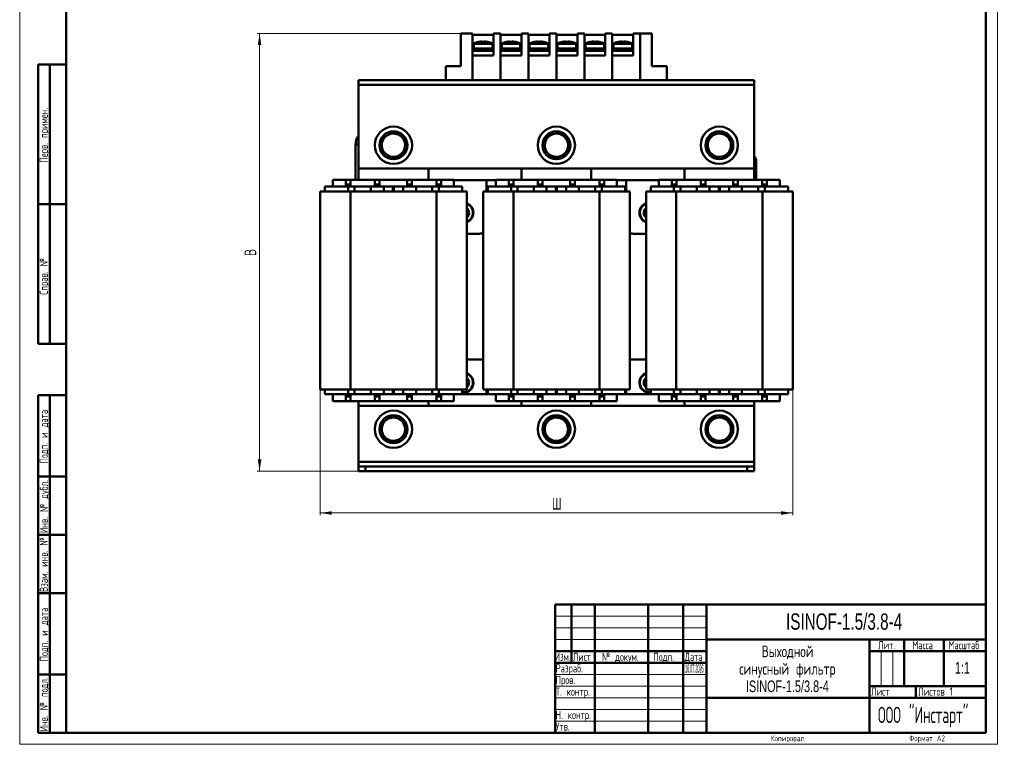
# Model space of a CAD drawing. Header units: millimetres. Extents: x 0 to 423, y 0 to 594.
# Tile 1 of 2: x 0 to 423, y 0 to 311. Entities that reach past the tile are written whole.
import ezdxf

# ---------------------------------------------------------------- set-up
doc = ezdxf.new("R2010")
doc.units = ezdxf.units.MM
doc.layers.add('ОСЕВЫЕ', color=7, linetype='Continuous')
doc.styles.add('SLDTEXTSTYLE0', font='TXT', dxfattribs={"width": 0.7, "bigfont": 'bigfont'})
doc.styles.add('SLDTEXTSTYLE1', font='TXT', dxfattribs={"width": 0.7})
doc.styles.add('SLDTEXTSTYLE2', font='TXT', dxfattribs={"width": 0.705079, "bigfont": 'bigfont'})
doc.styles.add('SLDTEXTSTYLE3', font='TXT', dxfattribs={"width": 0.648852, "bigfont": 'bigfont'})
doc.styles.add('SLDTEXTSTYLE4', font='TXT', dxfattribs={"width": 0.632021, "bigfont": 'bigfont'})
doc.styles.add('SLDTEXTSTYLE5', font='TXT', dxfattribs={"width": 0.625377, "bigfont": 'bigfont'})
doc.styles.add('SLDTEXTSTYLE6', font='TXT', dxfattribs={"width": 0.574546, "bigfont": 'bigfont'})
doc.styles.add('SLDTEXTSTYLE7', font='TXT', dxfattribs={"width": 0.270509})
doc.dimstyles.new('SLDDIMSTYLE0', dxfattribs={"dimtxt": 5, "dimasz": 5, "dimexe": 0, "dimexo": 0.0625, "dimgap": 1.25, "dimtad": 2, "dimdec": 1, "dimrnd": 1e-09, "dimzin": 12, "dimdsep": 46, "dimtxsty": 'SLDTEXTSTYLE1', "dimsah": 1, "dimcen": 0.09, "dimadec": 0, "dimazin": 3, "dimtfac": 1, "dimtdec": 3, "dimtofl": 0, "dimtmove": 0, "dimatfit": 3, "dimfxl": 1, "dimfrac": 2, "dimtolj": 1, "dimtzin": 12, "dimarcsym": 0})

# ---------------------------------------------------------------- blocks, each defined once
blk = doc.blocks.new('SW_NOTE_0')
at = {"color": 0, "linetype": 'Continuous', "lineweight": 0, "char_height": 5, "attachment_point": 2}
for s, insert, style in [('Выходной', (11.56, 6.43), 'SLDTEXTSTYLE0'), ('синусный фильтр', (11.48, -1.07), 'SLDTEXTSTYLE0'), ('ISINOF-1.5/3.8-4', (11.48, -8.57), 'SLDTEXTSTYLE1')]:
    blk.add_mtext(s, dxfattribs=dict(at, insert=insert, style=style))
blk = doc.blocks.new('_D')
at = {"color": 7, "linetype": 'Continuous', "lineweight": 0}
for p, q in [((129.05, 152.42), (129.05, 98.38)), ((332.05, 152.42), (332.05, 98.38)), ((129.05, 99.38), (332.05, 99.38))]:
    blk.add_line(p, q, dxfattribs=at)
at = {"color": 7, "linetype": 'Continuous', "lineweight": 18}
for points in [[(129.05, 99.38), (134.05, 98.61), (134.05, 100.14)], [(332.05, 99.38), (327.05, 100.14), (327.05, 98.61)]]:
    blk.add_solid(points, dxfattribs=at)
at = {"color": 7, "linetype": 'Continuous', "lineweight": 18, "insert": (228.59, 105.82), "char_height": 5, "attachment_point": 1, "style": 'SLDTEXTSTYLE0'}
blk.add_mtext('Ш', dxfattribs=at)
blk = doc.blocks.new('_D_1')
at = {"color": 7, "linetype": 'Continuous', "lineweight": 0}
for p, q in [((189.54, 305.38), (102.05, 305.38)), ((103.05, 117.38), (103.05, 305.38)), ((148.54, 117.38), (102.05, 117.38))]:
    blk.add_line(p, q, dxfattribs=at)
at = {"color": 7, "linetype": 'Continuous', "lineweight": 18}
for points in [[(103.05, 305.38), (102.28, 300.38), (103.82, 300.38)], [(103.05, 117.38), (103.82, 122.38), (102.28, 122.38)]]:
    blk.add_solid(points, dxfattribs=at)
at = {"color": 7, "linetype": 'Continuous', "lineweight": 18, "insert": (96.6, 209.78), "char_height": 5, "attachment_point": 1, "rotation": 90, "style": 'SLDTEXTSTYLE0'}
blk.add_mtext('В', dxfattribs=at)

msp = doc.modelspace()

# ---------------------------------------------------------------- linework, layer by layer
at = {"color": 7, "linetype": 'Continuous', "lineweight": 50}
for p, q in [((20, 589), (20, 5)), ((415, 5), (415, 589)), ((189.55, 291.38), (189.55, 305.38)), ((189.55, 305.38), (194.55, 305.38)), ((194.55, 305.38), (194.55, 285.38)), ((203.55, 304.88), (194.55, 304.88)), ((203.55, 305.38), (206.55, 305.38)), ((203.55, 295.88), (203.55, 305.38)), ((206.55, 305.38), (206.55, 285.38)), ((215.55, 304.88), (206.55, 304.88)), ((215.55, 295.88), (215.55, 305.38)), ((215.55, 305.38), (218.55, 305.38)), ((218.55, 305.38), (218.55, 285.38)), ((227.55, 304.88), (218.55, 304.88)), ((227.55, 305.38), (230.55, 305.38)), ((227.55, 295.88), (227.55, 305.38)), ((230.55, 305.38), (230.55, 285.38)), ((239.55, 304.88), (230.55, 304.88)), ((239.55, 295.88), (239.55, 305.38)), ((239.55, 305.38), (242.55, 305.38)), ((242.55, 305.38), (242.55, 285.38)), ((251.55, 304.88), (242.55, 304.88)), ((251.55, 295.88), (251.55, 305.38)), ((251.55, 305.38), (254.55, 305.38)), ((254.55, 305.38), (254.55, 285.38)), ((263.55, 304.88), (254.55, 304.88)), ((263.55, 295.88), (263.55, 305.38)), ((263.55, 305.38), (266.55, 305.38)), ((266.55, 305.38), (266.55, 285.38)), ((266.55, 305.38), (271.55, 305.38)), ((271.55, 291.38), (271.55, 305.38)), ((195.05, 300.88), (195.05, 298.88)), ((197.02, 301.73), (197.01, 301.74)), ((198.07, 301.91), (198.6, 301.91)), ((198.6, 301.91), (198.6, 301.73)), ((199.5, 301.73), (199.5, 301.91)), ((199.5, 301.91), (200.03, 301.91)), ((201.08, 301.74), (201.08, 301.73)), ((203.05, 298.88), (203.05, 300.88)), ((207.05, 300.88), (207.05, 298.88)), ((209.02, 301.73), (209.01, 301.74)), ((210.07, 301.91), (210.6, 301.91)), ((210.6, 301.91), (210.6, 301.73)), ((211.5, 301.73), (211.5, 301.91)), ((211.5, 301.91), (212.03, 301.91)), ((213.08, 301.74), (213.08, 301.73)), ((215.05, 298.88), (215.05, 300.88)), ((219.05, 300.88), (219.05, 298.88)), ((221.02, 301.73), (221.01, 301.74)), ((222.07, 301.91), (222.6, 301.91)), ((222.6, 301.91), (222.6, 301.73)), ((223.5, 301.73), (223.5, 301.91)), ((223.5, 301.91), (224.03, 301.91)), ((225.08, 301.74), (225.08, 301.73)), ((227.05, 298.88), (227.05, 300.88)), ((231.05, 300.88), (231.05, 298.88)), ((233.02, 301.73), (233.01, 301.74)), ((234.07, 301.91), (234.6, 301.91)), ((234.6, 301.91), (234.6, 301.73)), ((235.5, 301.73), (235.5, 301.91)), ((235.5, 301.91), (236.03, 301.91)), ((237.08, 301.74), (237.08, 301.73)), ((239.05, 298.88), (239.05, 300.88)), ((243.05, 300.88), (243.05, 298.88)), ((245.02, 301.73), (245.01, 301.74)), ((246.07, 301.91), (246.6, 301.91)), ((246.6, 301.91), (246.6, 301.73)), ((247.5, 301.73), (247.5, 301.91)), ((247.5, 301.91), (248.03, 301.91)), ((249.08, 301.74), (249.08, 301.73)), ((251.05, 298.88), (251.05, 300.88)), ((255.05, 300.88), (255.05, 298.88)), ((257.02, 301.73), (257.01, 301.74)), ((258.07, 301.91), (258.6, 301.91)), ((258.6, 301.91), (258.6, 301.73)), ((259.5, 301.73), (259.5, 301.91)), ((259.5, 301.91), (260.03, 301.91)), ((261.08, 301.74), (261.08, 301.73)), ((263.05, 298.88), (263.05, 300.88)), ((194.55, 297.88), (203.55, 297.88)), ((195.05, 298.88), (195.05, 297.88)), ((195.05, 298.88), (203.05, 298.88)), ((203.05, 298.88), (203.05, 297.88)), ((206.55, 297.88), (215.55, 297.88)), ((207.05, 298.88), (215.05, 298.88)), ((207.05, 298.88), (207.05, 297.88)), ((215.05, 298.88), (215.05, 297.88)), ((218.55, 297.88), (227.55, 297.88)), ((219.05, 298.88), (219.05, 297.88)), ((219.05, 298.88), (227.05, 298.88)), ((227.05, 298.88), (227.05, 297.88)), ((230.55, 297.88), (239.55, 297.88)), ((231.05, 298.88), (231.05, 297.88)), ((231.05, 298.88), (239.05, 298.88)), ((239.05, 298.88), (239.05, 297.88)), ((242.55, 297.88), (251.55, 297.88)), ((243.05, 298.88), (243.05, 297.88)), ((243.05, 298.88), (251.05, 298.88)), ((251.05, 298.88), (251.05, 297.88)), ((254.55, 297.88), (263.55, 297.88)), ((255.05, 298.88), (255.05, 297.88)), ((255.05, 298.88), (263.05, 298.88)), ((263.05, 298.88), (263.05, 297.88)), ((8, 172), (8, 292)), ((20, 292), (8, 292)), ((8, 172), (8, 292)), ((13, 172), (13, 292)), ((13, 172), (13, 292)), ((194.55, 295.88), (194.55, 285.38)), ((203.55, 295.88), (194.55, 295.88)), ((215.55, 295.88), (206.55, 295.88)), ((206.55, 295.88), (206.55, 285.38)), ((218.55, 295.88), (218.55, 285.38)), ((227.55, 295.88), (218.55, 295.88)), ((230.55, 295.88), (230.55, 285.38)), ((239.55, 295.88), (230.55, 295.88)), ((242.55, 295.88), (242.55, 285.38)), ((251.55, 295.88), (242.55, 295.88)), ((263.55, 295.88), (254.55, 295.88)), ((254.55, 295.88), (254.55, 285.38)), ((183.05, 291.38), (183.05, 285.38)), ((183.05, 291.38), (189.55, 291.38)), ((271.55, 291.38), (278.05, 291.38)), ((278.05, 291.38), (278.05, 285.38)), ((145.55, 285.38), (145.55, 283.38)), ((183.05, 285.38), (145.55, 285.38)), ((183.05, 285.38), (194.55, 285.38)), ((194.55, 285.38), (206.55, 285.38)), ((206.55, 285.38), (218.55, 285.38)), ((218.55, 285.38), (230.55, 285.38)), ((230.55, 285.38), (242.55, 285.38)), ((242.55, 285.38), (254.55, 285.38)), ((254.55, 285.38), (266.55, 285.38)), ((266.55, 285.38), (278.05, 285.38)), ((315.55, 285.38), (278.05, 285.38)), ((315.55, 285.38), (315.55, 283.38)), ((315.55, 283.38), (145.55, 283.38)), ((145.55, 283.38), (145.55, 247.38)), ((315.55, 247.38), (315.55, 283.38)), ((160.65, 263.15), (163.13, 261.66)), ((231.74, 263.03), (233.89, 261.1)), ((297.18, 262.07), (300.05, 262.35)), ((302.93, 262.64), (304.61, 260.29)), ((155.6, 260.35), (158.13, 261.75)), ((165.6, 260.17), (165.55, 257.29)), ((225.06, 255.58), (225.66, 258.41)), ((226.25, 261.23), (228.99, 262.13)), ((236.04, 259.17), (235.44, 256.35)), ((294.8, 256.81), (295.99, 259.44)), ((144.32, 257.63), (144.32, 242.48)), ((155.5, 254.58), (155.55, 257.46)), ((165.5, 254.4), (162.97, 253)), ((298.17, 252.11), (296.49, 254.46)), ((306.29, 257.95), (305.1, 255.32)), ((160.45, 251.6), (157.97, 253.09)), ((229.36, 251.73), (227.21, 253.65)), ((234.85, 253.52), (232.1, 252.62)), ((303.92, 252.69), (301.04, 252.4)), ((145.55, 247.38), (315.55, 247.38)), ((145.55, 247.38), (145.55, 242.48)), ((175.55, 242.48), (175.55, 247.38)), ((215.55, 247.38), (215.55, 242.48)), ((245.55, 242.48), (245.55, 247.38)), ((285.55, 247.38), (285.55, 242.48)), ((315.55, 242.48), (315.55, 247.38)), ((316.37, 242.48), (316.36, 246.54)), ((134.55, 242.48), (134.55, 239.58)), ((134.55, 242.48), (140.1, 242.48)), ((140.1, 242.48), (142.1, 242.48)), ((140.1, 240.48), (140.1, 242.48)), ((142.1, 242.48), (142.1, 240.48)), ((142.1, 242.48), (152.6, 242.48)), ((152.6, 242.48), (154.6, 242.48)), ((152.6, 240.48), (152.6, 242.48)), ((154.6, 242.48), (154.6, 240.48)), ((154.6, 242.48), (166.5, 242.48)), ((166.5, 242.48), (168.5, 242.48)), ((166.5, 240.48), (166.5, 242.48)), ((168.5, 242.48), (168.5, 240.48)), ((168.5, 242.48), (179, 242.48)), ((179, 242.48), (181, 242.48)), ((179, 240.48), (179, 242.48)), ((181, 242.48), (181, 240.48)), ((181, 242.48), (186.55, 242.48)), ((186.55, 242.48), (186.55, 239.58)), ((186.55, 242.38), (204.55, 242.38)), ((200.55, 242.38), (200.55, 237.43)), ((204.55, 242.48), (204.55, 239.58)), ((204.55, 242.48), (210.1, 242.48)), ((210.1, 242.48), (212.1, 242.48)), ((210.1, 240.48), (210.1, 242.48)), ((212.1, 242.48), (212.1, 240.48)), ((212.1, 242.48), (222.6, 242.48)), ((222.6, 242.48), (224.6, 242.48)), ((222.6, 240.48), (222.6, 242.48)), ((224.6, 242.48), (224.6, 240.48)), ((224.6, 242.48), (236.5, 242.48)), ((236.5, 242.48), (238.5, 242.48)), ((236.5, 240.48), (236.5, 242.48)), ((238.5, 242.48), (238.5, 240.48)), ((238.5, 242.48), (249, 242.48)), ((249, 242.48), (251, 242.48)), ((249, 240.48), (249, 242.48)), ((251, 242.48), (251, 240.48)), ((251, 242.48), (256.55, 242.48)), ((256.55, 242.48), (256.55, 239.58)), ((256.55, 242.38), (274.55, 242.38)), ((260.55, 237.43), (260.55, 242.38)), ((274.55, 242.48), (274.55, 239.58)), ((274.55, 242.48), (280.1, 242.48)), ((280.1, 242.48), (282.1, 242.48)), ((280.1, 240.48), (280.1, 242.48)), ((282.1, 242.48), (282.1, 240.48)), ((282.1, 242.48), (292.6, 242.48)), ((292.6, 242.48), (294.6, 242.48)), ((292.6, 240.48), (292.6, 242.48)), ((294.6, 242.48), (294.6, 240.48)), ((294.6, 242.48), (306.5, 242.48)), ((306.5, 242.48), (308.5, 242.48)), ((306.5, 240.48), (306.5, 242.48)), ((308.5, 242.48), (308.5, 240.48)), ((308.5, 242.48), (319, 242.48)), ((319, 242.48), (321, 242.48)), ((319, 240.48), (319, 242.48)), ((321, 242.48), (321, 240.48)), ((321, 242.48), (326.55, 242.48)), ((326.55, 242.48), (326.55, 239.58)), ((129.05, 152.43), (129.05, 237.43)), ((129.05, 237.43), (142.05, 237.43)), ((131.05, 239.58), (131.05, 237.53)), ((131.05, 239.58), (141.05, 239.58)), ((131.05, 237.53), (141.05, 237.53)), ((140.1, 240.48), (140.1, 239.58)), ((142.1, 240.48), (140.1, 240.48)), ((141.05, 239.58), (141.05, 237.53)), ((141.05, 239.58), (143.85, 239.58)), ((141.05, 237.53), (143.85, 237.53)), ((142.05, 152.43), (142.05, 237.43)), ((142.05, 237.43), (179.05, 237.43)), ((142.1, 240.48), (142.1, 239.58)), ((142.95, 237.53), (142.95, 237.43)), ((143.85, 239.58), (143.85, 237.53)), ((143.85, 239.58), (150.85, 239.58)), ((143.85, 237.53), (150.85, 237.53)), ((150.85, 239.58), (150.85, 237.53)), ((150.85, 239.58), (156.35, 239.58)), ((150.85, 237.53), (156.35, 237.53)), ((154.6, 240.48), (152.6, 240.48)), ((152.6, 240.48), (152.6, 239.58)), ((154.6, 240.48), (154.6, 239.58)), ((156.35, 239.58), (156.35, 237.53)), ((156.35, 239.58), (160.35, 239.58)), ((156.35, 237.53), (160.35, 237.53)), ((160.35, 239.58), (160.35, 237.53)), ((160.35, 239.58), (160.75, 239.58)), ((160.35, 237.53), (160.75, 237.53)), ((160.75, 239.58), (160.75, 237.53)), ((160.75, 239.58), (164.75, 239.58)), ((160.75, 237.53), (164.75, 237.53)), ((164.75, 239.58), (164.75, 237.53)), ((164.75, 239.58), (170.25, 239.58)), ((164.75, 237.53), (170.25, 237.53)), ((168.5, 240.48), (166.5, 240.48)), ((166.5, 240.48), (166.5, 239.58)), ((168.5, 240.48), (168.5, 239.58)), ((170.25, 239.58), (170.25, 237.53)), ((170.25, 239.58), (177.25, 239.58)), ((170.25, 237.53), (177.25, 237.53)), ((177.25, 239.58), (177.25, 237.53)), ((177.25, 239.58), (180.05, 239.58)), ((177.25, 237.53), (180.05, 237.53)), ((178.15, 237.53), (178.15, 237.43)), ((179, 240.48), (179, 239.58)), ((181, 240.48), (179, 240.48)), ((179.05, 152.43), (179.05, 237.43)), ((179.05, 237.43), (192.05, 237.43)), ((180.05, 239.58), (180.05, 237.53)), ((180.05, 239.58), (190.05, 239.58)), ((180.05, 237.53), (190.05, 237.53)), ((180.55, 237.43), (180.55, 237.53)), ((181, 240.48), (181, 239.58)), ((190.05, 239.58), (190.05, 237.53)), ((192.05, 152.43), (192.05, 237.43)), ((199.05, 152.43), (199.05, 237.43)), ((199.05, 237.43), (212.05, 237.43)), ((201.05, 239.58), (201.05, 237.53)), ((201.05, 239.58), (211.05, 239.58)), ((201.05, 237.53), (211.05, 237.53)), ((210.1, 240.48), (210.1, 239.58)), ((212.1, 240.48), (210.1, 240.48)), ((211.05, 239.58), (211.05, 237.53)), ((211.05, 239.58), (213.85, 239.58)), ((211.05, 237.53), (213.85, 237.53)), ((212.05, 152.43), (212.05, 237.43)), ((212.05, 237.43), (249.05, 237.43)), ((212.1, 240.48), (212.1, 239.58)), ((212.95, 237.53), (212.95, 237.43)), ((213.85, 239.58), (213.85, 237.53)), ((213.85, 239.58), (220.85, 239.58)), ((213.85, 237.53), (220.85, 237.53)), ((220.85, 239.58), (220.85, 237.53)), ((220.85, 239.58), (226.35, 239.58)), ((220.85, 237.53), (226.35, 237.53)), ((224.6, 240.48), (222.6, 240.48)), ((222.6, 240.48), (222.6, 239.58)), ((224.6, 240.48), (224.6, 239.58)), ((226.35, 239.58), (226.35, 237.53)), ((226.35, 239.58), (230.35, 239.58)), ((226.35, 237.53), (230.35, 237.53)), ((230.35, 239.58), (230.35, 237.53)), ((230.35, 239.58), (230.75, 239.58)), ((230.35, 237.53), (230.75, 237.53)), ((230.75, 239.58), (230.75, 237.53)), ((230.75, 239.58), (234.75, 239.58)), ((230.75, 237.53), (234.75, 237.53)), ((234.75, 239.58), (234.75, 237.53)), ((234.75, 239.58), (240.25, 239.58)), ((234.75, 237.53), (240.25, 237.53)), ((238.5, 240.48), (236.5, 240.48)), ((236.5, 240.48), (236.5, 239.58)), ((238.5, 240.48), (238.5, 239.58)), ((240.25, 239.58), (240.25, 237.53)), ((240.25, 239.58), (247.25, 239.58)), ((240.25, 237.53), (247.25, 237.53)), ((247.25, 239.58), (247.25, 237.53)), ((247.25, 239.58), (250.05, 239.58)), ((247.25, 237.53), (250.05, 237.53)), ((248.15, 237.53), (248.15, 237.43)), ((251, 240.48), (249, 240.48)), ((249, 240.48), (249, 239.58)), ((249.05, 152.43), (249.05, 237.43)), ((249.05, 237.43), (262.05, 237.43)), ((250.05, 239.58), (250.05, 237.53)), ((250.05, 239.58), (260.05, 239.58)), ((250.05, 237.53), (260.05, 237.53)), ((251, 240.48), (251, 239.58)), ((260.05, 239.58), (260.05, 237.53)), ((262.05, 152.43), (262.05, 237.43)), ((269.05, 152.43), (269.05, 237.43)), ((269.05, 237.43), (282.05, 237.43)), ((271.05, 239.58), (271.05, 237.53)), ((271.05, 239.58), (281.05, 239.58)), ((271.05, 237.53), (281.05, 237.53)), ((282.1, 240.48), (280.1, 240.48)), ((280.1, 240.48), (280.1, 239.58)), ((280.55, 237.53), (280.55, 237.43)), ((281.05, 239.58), (281.05, 237.53)), ((281.05, 239.58), (283.85, 239.58)), ((281.05, 237.53), (283.85, 237.53)), ((282.05, 152.43), (282.05, 237.43)), ((282.05, 237.43), (319.05, 237.43)), ((282.1, 240.48), (282.1, 239.58)), ((282.95, 237.53), (282.95, 237.43)), ((283.85, 239.58), (283.85, 237.53)), ((283.85, 239.58), (290.85, 239.58)), ((283.85, 237.53), (290.85, 237.53)), ((290.85, 239.58), (290.85, 237.53)), ((290.85, 239.58), (296.35, 239.58)), ((290.85, 237.53), (296.35, 237.53)), ((294.6, 240.48), (292.6, 240.48)), ((292.6, 240.48), (292.6, 239.58)), ((294.6, 240.48), (294.6, 239.58)), ((296.35, 239.58), (296.35, 237.53)), ((296.35, 239.58), (300.35, 239.58)), ((296.35, 237.53), (300.35, 237.53)), ((300.35, 239.58), (300.35, 237.53)), ((300.35, 239.58), (300.75, 239.58)), ((300.35, 237.53), (300.75, 237.53)), ((300.75, 239.58), (300.75, 237.53)), ((300.75, 239.58), (304.75, 239.58)), ((300.75, 237.53), (304.75, 237.53)), ((304.75, 239.58), (304.75, 237.53)), ((304.75, 239.58), (310.25, 239.58)), ((304.75, 237.53), (310.25, 237.53)), ((306.5, 240.48), (306.5, 239.58)), ((308.5, 240.48), (306.5, 240.48)), ((308.5, 240.48), (308.5, 239.58)), ((310.25, 239.58), (310.25, 237.53)), ((310.25, 239.58), (317.25, 239.58)), ((310.25, 237.53), (317.25, 237.53)), ((317.25, 239.58), (317.25, 237.53)), ((317.25, 239.58), (320.05, 239.58)), ((317.25, 237.53), (320.05, 237.53)), ((318.15, 237.53), (318.15, 237.43)), ((319, 240.48), (319, 239.58)), ((321, 240.48), (319, 240.48)), ((319.05, 152.43), (319.05, 237.43)), ((319.05, 237.43), (332.05, 237.43)), ((320.05, 239.58), (320.05, 237.53)), ((320.05, 239.58), (330.05, 239.58)), ((320.05, 237.53), (330.05, 237.53)), ((321, 240.48), (321, 239.58)), ((330.05, 239.58), (330.05, 237.53)), ((332.05, 152.43), (332.05, 237.43)), ((8, 232), (20, 232)), ((197.55, 219.38), (192.05, 219.38)), ((198.86, 219.68), (199.05, 219.68)), ((262.05, 219.68), (262.24, 219.68)), ((269.05, 219.38), (263.55, 219.38)), ((8, 172), (20, 172)), ((192.05, 165.38), (197.55, 165.38)), ((263.55, 165.38), (269.05, 165.38)), ((129.05, 152.43), (131.99, 152.43)), ((131.05, 150.38), (131.05, 152.43)), ((141.05, 152.43), (131.99, 152.43)), ((141.05, 150.38), (141.05, 152.43)), ((143.85, 152.43), (141.05, 152.43)), ((143.85, 150.38), (143.85, 152.43)), ((143.85, 152.43), (150.85, 152.43)), ((150.85, 150.38), (150.85, 152.43)), ((156.35, 152.43), (150.85, 152.43)), ((156.35, 150.38), (156.35, 152.43)), ((156.35, 152.43), (164.75, 152.43)), ((160.35, 150.38), (160.35, 152.43)), ((160.75, 150.38), (160.75, 152.43)), ((164.75, 150.38), (164.75, 152.43)), ((170.25, 152.43), (164.75, 152.43)), ((170.25, 150.38), (170.25, 152.43)), ((170.25, 152.43), (177.25, 152.43)), ((177.25, 150.38), (177.25, 152.43)), ((180.05, 152.43), (177.25, 152.43)), ((180.05, 150.38), (180.05, 152.43)), ((189.11, 152.43), (180.05, 152.43)), ((189.11, 152.43), (192.05, 152.43)), ((190.05, 150.38), (190.05, 152.43)), ((199.05, 152.43), (201.99, 152.43)), ((200.55, 152.43), (200.55, 150.38)), ((201.05, 150.38), (201.05, 152.43)), ((211.05, 152.43), (201.99, 152.43)), ((211.05, 150.38), (211.05, 152.43)), ((213.85, 152.43), (211.05, 152.43)), ((213.85, 150.38), (213.85, 152.43)), ((213.85, 152.43), (220.85, 152.43)), ((220.85, 150.38), (220.85, 152.43)), ((226.35, 152.43), (220.85, 152.43)), ((226.35, 150.38), (226.35, 152.43)), ((226.35, 152.43), (234.75, 152.43)), ((230.35, 150.38), (230.35, 152.43)), ((230.75, 150.38), (230.75, 152.43)), ((234.75, 150.38), (234.75, 152.43)), ((240.25, 152.43), (234.75, 152.43)), ((240.25, 150.38), (240.25, 152.43)), ((240.25, 152.43), (247.25, 152.43)), ((247.25, 150.38), (247.25, 152.43)), ((250.05, 152.43), (247.25, 152.43)), ((250.05, 150.38), (250.05, 152.43)), ((259.11, 152.43), (250.05, 152.43)), ((259.11, 152.43), (262.05, 152.43)), ((260.05, 150.38), (260.05, 152.43)), ((260.55, 150.38), (260.55, 152.43)), ((269.05, 152.43), (271.99, 152.43)), ((271.05, 150.38), (271.05, 152.43)), ((281.05, 152.43), (271.99, 152.43)), ((281.05, 150.38), (281.05, 152.43)), ((283.85, 152.43), (281.05, 152.43)), ((283.85, 150.38), (283.85, 152.43)), ((283.85, 152.43), (290.85, 152.43)), ((290.85, 150.38), (290.85, 152.43)), ((296.35, 152.43), (290.85, 152.43)), ((296.35, 150.38), (296.35, 152.43)), ((296.35, 152.43), (304.75, 152.43)), ((300.35, 150.38), (300.35, 152.43)), ((300.75, 150.38), (300.75, 152.43)), ((304.75, 150.38), (304.75, 152.43)), ((310.25, 152.43), (304.75, 152.43)), ((310.25, 150.38), (310.25, 152.43)), ((310.25, 152.43), (317.25, 152.43)), ((317.25, 150.38), (317.25, 152.43)), ((320.05, 152.43), (317.25, 152.43)), ((320.05, 150.38), (320.05, 152.43)), ((329.11, 152.43), (320.05, 152.43)), ((329.11, 152.43), (332.05, 152.43)), ((330.05, 150.38), (330.05, 152.43)), ((8, 5), (8, 150)), ((8, 150), (20, 150)), ((13, 5), (13, 150)), ((141.05, 150.38), (131.05, 150.38)), ((134.55, 147.48), (134.55, 150.38)), ((140.1, 149.48), (140.1, 150.38)), ((140.1, 149.48), (142.1, 149.48)), ((140.1, 147.48), (140.1, 149.48)), ((143.85, 150.38), (141.05, 150.38)), ((142.1, 149.48), (142.1, 150.38)), ((142.1, 149.48), (142.1, 147.48)), ((150.85, 150.38), (143.85, 150.38)), ((156.35, 150.38), (150.85, 150.38)), ((152.6, 149.48), (152.6, 150.38)), ((152.6, 149.48), (154.6, 149.48)), ((152.6, 147.48), (152.6, 149.48)), ((154.6, 149.48), (154.6, 150.38)), ((154.6, 149.48), (154.6, 147.48)), ((160.35, 150.38), (156.35, 150.38)), ((160.75, 150.38), (160.35, 150.38)), ((164.75, 150.38), (160.75, 150.38)), ((170.25, 150.38), (164.75, 150.38)), ((166.5, 149.48), (166.5, 150.38)), ((166.5, 149.48), (168.5, 149.48)), ((166.5, 147.48), (166.5, 149.48)), ((168.5, 149.48), (168.5, 150.38)), ((168.5, 149.48), (168.5, 147.48)), ((177.25, 150.38), (170.25, 150.38)), ((180.05, 150.38), (177.25, 150.38)), ((179, 149.48), (179, 150.38)), ((179, 147.48), (179, 149.48)), ((179, 149.48), (181, 149.48)), ((190.05, 150.38), (180.05, 150.38)), ((181, 149.48), (181, 150.38)), ((181, 149.48), (181, 147.48)), ((186.55, 147.48), (186.55, 150.38)), ((201.05, 150.38), (190.05, 150.38)), ((211.05, 150.38), (201.05, 150.38)), ((204.55, 147.48), (204.55, 150.38)), ((210.1, 149.48), (210.1, 150.38)), ((210.1, 149.48), (212.1, 149.48)), ((210.1, 147.48), (210.1, 149.48)), ((213.85, 150.38), (211.05, 150.38)), ((212.1, 149.48), (212.1, 150.38)), ((212.1, 149.48), (212.1, 147.48)), ((220.85, 150.38), (213.85, 150.38)), ((226.35, 150.38), (220.85, 150.38)), ((222.6, 149.48), (222.6, 150.38)), ((222.6, 149.48), (224.6, 149.48)), ((222.6, 147.48), (222.6, 149.48)), ((224.6, 149.48), (224.6, 150.38)), ((224.6, 149.48), (224.6, 147.48)), ((230.35, 150.38), (226.35, 150.38)), ((230.75, 150.38), (230.35, 150.38)), ((234.75, 150.38), (230.75, 150.38)), ((240.25, 150.38), (234.75, 150.38)), ((236.5, 149.48), (236.5, 150.38)), ((236.5, 149.48), (238.5, 149.48)), ((236.5, 147.48), (236.5, 149.48)), ((238.5, 149.48), (238.5, 150.38)), ((238.5, 149.48), (238.5, 147.48)), ((247.25, 150.38), (240.25, 150.38)), ((250.05, 150.38), (247.25, 150.38)), ((249, 149.48), (249, 150.38)), ((249, 147.48), (249, 149.48)), ((249, 149.48), (251, 149.48)), ((260.05, 150.38), (250.05, 150.38)), ((251, 149.48), (251, 150.38)), ((251, 149.48), (251, 147.48)), ((256.55, 147.48), (256.55, 150.38)), ((271.05, 150.38), (260.05, 150.38)), ((281.05, 150.38), (271.05, 150.38)), ((274.55, 147.48), (274.55, 150.38)), ((280.1, 149.48), (280.1, 150.38)), ((280.1, 149.48), (282.1, 149.48)), ((280.1, 147.48), (280.1, 149.48)), ((283.85, 150.38), (281.05, 150.38)), ((282.1, 149.48), (282.1, 150.38)), ((282.1, 149.48), (282.1, 147.48)), ((290.85, 150.38), (283.85, 150.38)), ((296.35, 150.38), (290.85, 150.38)), ((292.6, 149.48), (292.6, 150.38)), ((292.6, 149.48), (294.6, 149.48)), ((292.6, 147.48), (292.6, 149.48)), ((294.6, 149.48), (294.6, 150.38)), ((294.6, 149.48), (294.6, 147.48)), ((300.35, 150.38), (296.35, 150.38)), ((300.75, 150.38), (300.35, 150.38)), ((304.75, 150.38), (300.75, 150.38)), ((310.25, 150.38), (304.75, 150.38)), ((306.5, 149.48), (306.5, 150.38)), ((306.5, 149.48), (308.5, 149.48)), ((306.5, 147.48), (306.5, 149.48)), ((308.5, 149.48), (308.5, 150.38)), ((308.5, 149.48), (308.5, 147.48)), ((317.25, 150.38), (310.25, 150.38)), ((320.05, 150.38), (317.25, 150.38)), ((319, 149.48), (319, 150.38)), ((319, 149.48), (321, 149.48)), ((319, 147.48), (319, 149.48)), ((330.05, 150.38), (320.05, 150.38)), ((321, 149.48), (321, 150.38)), ((321, 149.48), (321, 147.48)), ((326.55, 147.48), (326.55, 150.38)), ((140.1, 147.48), (134.55, 147.48)), ((142.1, 147.48), (140.1, 147.48)), ((152.6, 147.48), (142.1, 147.48)), ((145.55, 147.48), (145.55, 145.38)), ((145.55, 145.38), (145.55, 121.38)), ((315.55, 145.38), (145.55, 145.38)), ((154.6, 147.48), (152.6, 147.48)), ((166.5, 147.48), (154.6, 147.48)), ((168.5, 147.48), (166.5, 147.48)), ((179, 147.48), (168.5, 147.48)), ((175.55, 145.38), (175.55, 147.48)), ((181, 147.48), (179, 147.48)), ((186.55, 147.48), (181, 147.48)), ((210.1, 147.48), (204.55, 147.48)), ((212.1, 147.48), (210.1, 147.48)), ((222.6, 147.48), (212.1, 147.48)), ((215.55, 147.48), (215.55, 145.38)), ((224.6, 147.48), (222.6, 147.48)), ((236.5, 147.48), (224.6, 147.48)), ((238.5, 147.48), (236.5, 147.48)), ((249, 147.48), (238.5, 147.48)), ((245.55, 145.38), (245.55, 147.48)), ((251, 147.48), (249, 147.48)), ((256.55, 147.48), (251, 147.48)), ((280.1, 147.48), (274.55, 147.48)), ((282.1, 147.48), (280.1, 147.48)), ((292.6, 147.48), (282.1, 147.48)), ((285.55, 147.48), (285.55, 145.38)), ((294.6, 147.48), (292.6, 147.48)), ((306.5, 147.48), (294.6, 147.48)), ((308.5, 147.48), (306.5, 147.48)), ((319, 147.48), (308.5, 147.48)), ((315.55, 145.38), (315.55, 147.48)), ((315.55, 121.38), (315.55, 145.38)), ((321, 147.48), (319, 147.48)), ((326.55, 147.48), (321, 147.48)), ((159.56, 141.06), (162.27, 140.07)), ((228.36, 140.72), (231.22, 140.33)), ((234.08, 139.94), (235.18, 137.27)), ((297.39, 140.21), (300.27, 140.37)), ((303.16, 140.53), (304.73, 138.11)), ((155.13, 137.37), (157.35, 139.21)), ((164.98, 139.07), (165.48, 136.23)), ((224.83, 136.15), (226.59, 138.43)), ((294.78, 135.06), (296.09, 137.63)), ((306.31, 135.69), (305.01, 133.12)), ((156.12, 131.68), (155.62, 134.52)), ((165.97, 133.39), (163.75, 131.54)), ((227.02, 130.81), (225.92, 133.48)), ((236.27, 134.6), (234.5, 132.32)), ((297.94, 130.22), (296.36, 132.64)), ((161.54, 129.69), (158.83, 130.68)), ((232.74, 130.03), (229.88, 130.42)), ((303.71, 130.54), (300.82, 130.38)), ((315.55, 121.38), (145.55, 121.38)), ((145.55, 121.38), (145.55, 119.38)), ((145.55, 117.38), (145.55, 119.38)), ((145.55, 119.38), (148.55, 119.38)), ((148.55, 119.38), (148.55, 117.38)), ((312.55, 119.38), (148.55, 119.38)), ((312.55, 117.38), (312.55, 119.38)), ((312.55, 119.38), (315.55, 119.38)), ((315.55, 119.38), (315.55, 121.38)), ((315.55, 119.38), (315.55, 117.38)), ((20, 115), (8, 115)), ((148.55, 117.38), (145.55, 117.38)), ((312.55, 117.38), (148.55, 117.38)), ((315.55, 117.38), (312.55, 117.38)), ((20, 90), (8, 90)), ((20, 65), (8, 65)), ((230, 60), (415, 60)), ((230, 60), (230, 5)), ((237, 35), (237, 60)), ((247, 60), (247, 5)), ((270, 60), (270, 5)), ((285, 60), (285, 5)), ((295, 60), (295, 5)), ((295, 45), (415, 45)), ((365, 45), (365, 5)), ((380, 45), (380, 25)), ((397, 45), (397, 25)), ((230, 40), (295, 40)), ((365, 40), (415, 40)), ((230, 35), (295, 35)), ((8, 30), (20, 30)), ((365, 25), (415, 25)), ((385, 25), (385, 20)), ((295, 20), (415, 20)), ((8, 5), (20, 5)), ((20, 5), (415, 5))]:
    msp.add_line(p, q, dxfattribs=at)
at = {"color": 7, "linetype": 'Continuous', "lineweight": 25}
for p, q in [((20, 589), (20, 5)), ((20, 232), (8, 232))]:
    msp.add_line(p, q, dxfattribs=at)
at = {"color": 9, "linetype": 'Continuous', "lineweight": 50}
for p, q in [((195.05, 300.88), (203.05, 300.88)), ((195.2, 301.12), (202.89, 301.12)), ((207.05, 300.88), (215.05, 300.88)), ((207.2, 301.12), (214.89, 301.12)), ((219.05, 300.88), (227.05, 300.88)), ((219.2, 301.12), (226.89, 301.12)), ((231.05, 300.88), (239.05, 300.88)), ((231.2, 301.12), (238.89, 301.12)), ((243.05, 300.88), (251.05, 300.88)), ((243.2, 301.12), (250.89, 301.12)), ((255.05, 300.88), (263.05, 300.88)), ((255.2, 301.12), (262.89, 301.12)), ((144.32, 257.63), (145.55, 257.63)), ((315.55, 246.54), (316.37, 246.54)), ((143.45, 237.53), (143.45, 237.43)), ((177.65, 237.53), (177.65, 237.43)), ((213.45, 237.53), (213.45, 237.43)), ((247.65, 237.53), (247.65, 237.43)), ((283.45, 237.53), (283.45, 237.43)), ((317.65, 237.53), (317.65, 237.43)), ((268.28, 224.9), (269.05, 224.51)), ((192.82, 158.85), (192.05, 159.25))]:
    msp.add_line(p, q, dxfattribs=at)
at = {"color": 7, "linetype": 'Continuous', "lineweight": 18}
for p, q in [((230, 55), (295, 55)), ((230, 50), (295, 50)), ((230, 45), (295, 45)), ((370, 40), (370, 25)), ((375, 40), (375, 25)), ((230, 30), (295, 30)), ((230, 25), (295, 25)), ((230, 20), (295, 20)), ((230, 15), (295, 15)), ((230, 10), (295, 10))]:
    msp.add_line(p, q, dxfattribs=at)
at = {"color": 7, "linetype": 'Continuous', "lineweight": 50}
for centre, radius in [((160.55, 257.38), 8), ((160.55, 257.38), 6), ((230.55, 257.38), 8), ((230.55, 257.38), 6), ((300.55, 257.38), 8), ((300.55, 257.38), 6), ((160.55, 135.38), 8), ((160.55, 135.38), 6), ((230.55, 135.38), 8), ((230.55, 135.38), 6), ((300.55, 135.38), 8), ((300.55, 135.38), 6)]:
    msp.add_circle(centre, radius, dxfattribs=at)
for centre, radius, start, end in [((195.32, 300.88), 0.27, 115.0901, 180), ((199.05, 292.91), 9.07, 102.9691, 115.0901), ((199.05, 292.91), 9.06, 96.1954, 102.952), ((199.05, 291.9), 9.85, 87.381, 92.619), ((199.05, 292.91), 9.06, 77.048, 83.8046), ((199.05, 292.91), 9.07, 64.9099, 77.0309), ((202.78, 300.88), 0.27, 0, 64.9099), ((207.32, 300.88), 0.27, 115.0901, 180), ((211.05, 292.91), 9.07, 102.9691, 115.0901), ((211.05, 292.91), 9.06, 96.1954, 102.952), ((211.05, 291.9), 9.85, 87.381, 92.619), ((211.05, 292.91), 9.06, 77.048, 83.8046), ((211.05, 292.91), 9.07, 64.9099, 77.0309), ((214.78, 300.88), 0.27, 0, 64.9099), ((219.32, 300.88), 0.27, 115.0901, 180), ((223.05, 292.91), 9.07, 102.9691, 115.0901), ((223.05, 292.91), 9.06, 96.1954, 102.952), ((223.05, 291.9), 9.85, 87.381, 92.619), ((223.05, 292.91), 9.06, 77.048, 83.8046), ((223.05, 292.91), 9.07, 64.9099, 77.0309), ((226.78, 300.88), 0.27, 0, 64.9099), ((231.32, 300.88), 0.27, 115.0901, 180), ((235.05, 292.91), 9.07, 102.9691, 115.0901), ((235.05, 292.91), 9.06, 96.1954, 102.952), ((235.05, 291.9), 9.85, 87.381, 92.619), ((235.05, 292.91), 9.06, 77.048, 83.8046), ((235.05, 292.91), 9.07, 64.9099, 77.0309), ((238.78, 300.88), 0.27, 0, 64.9099), ((243.32, 300.88), 0.27, 115.0901, 180), ((247.05, 292.91), 9.07, 102.9691, 115.0901), ((247.05, 292.91), 9.06, 96.1954, 102.952), ((247.05, 291.9), 9.85, 87.381, 92.619), ((247.05, 292.91), 9.06, 77.048, 83.8046), ((247.05, 292.91), 9.07, 64.9099, 77.0309), ((250.78, 300.88), 0.27, 0, 64.9099), ((255.32, 300.88), 0.27, 115.0901, 180), ((259.05, 292.91), 9.07, 102.9691, 115.0901), ((259.05, 292.91), 9.06, 96.1954, 102.952), ((259.05, 291.9), 9.85, 87.381, 92.619), ((259.05, 292.91), 9.06, 77.048, 83.8046), ((259.05, 292.91), 9.07, 64.9099, 77.0309), ((262.78, 300.88), 0.27, 0, 64.9099), ((160.55, 257.38), 5, 58.9832, 118.9832), ((230.55, 257.38), 5, 48.1206, 108.1206), ((300.55, 257.38), 5, 95.6714, 155.6714), ((300.55, 257.38), 5, 35.6714, 95.6714), ((160.55, 257.38), 5, 118.9832, 178.9832), ((160.55, 257.38), 5, 358.9832, 58.9832), ((230.55, 257.38), 5, 168.1206, 228.1206), ((230.55, 257.38), 5, 108.1206, 168.1206), ((230.55, 257.38), 5, 348.1206, 48.1206), ((300.55, 257.38), 5, 155.6714, 215.6714), ((300.55, 257.38), 5, 335.6714, 35.6714), ((160.55, 257.38), 5, 178.9832, 238.9832), ((160.55, 257.38), 5, 298.9832, 358.9832), ((230.55, 257.38), 5, 288.1206, 348.1206), ((300.55, 257.38), 5, 215.6714, 275.6714), ((300.55, 257.38), 5, 275.6714, 335.6714), ((160.55, 257.38), 5, 238.9832, 298.9832), ((230.55, 257.38), 5, 228.1206, 288.1206), ((190.55, 228.38), 4.35, 290.1713, 69.8287), ((190.55, 228.38), 2.5, 306.8699, 53.1301), ((190.55, 228.38), 2, 318.5904, 41.4096), ((270.55, 228.38), 4.35, 110.1713, 249.8287), ((270.55, 228.38), 2.5, 126.8699, 233.1301), ((270.55, 228.38), 2, 138.5904, 221.4096), ((197.55, 222.38), 3, 270, 300), ((263.55, 222.38), 3, 240, 270), ((197.55, 162.38), 3, 60, 90), ((263.55, 162.38), 3, 90, 120), ((190.55, 155.38), 4.35, 263.3997, 69.8287), ((190.55, 155.38), 2.5, 306.8699, 53.1301), ((190.55, 155.38), 2, 318.5904, 41.4096), ((270.55, 155.38), 4.35, 110.1713, 276.6003), ((270.55, 155.38), 2.5, 126.8699, 233.1301), ((270.55, 155.38), 2, 138.5904, 221.4096), ((160.55, 135.38), 5, 69.8458, 129.8458), ((160.55, 135.38), 5, 9.8458, 69.8458), ((230.55, 135.38), 5, 82.295, 142.295), ((230.55, 135.38), 5, 22.295, 82.295), ((300.55, 135.38), 5, 93.1576, 153.1576), ((300.55, 135.38), 5, 33.1576, 93.1576), ((160.55, 135.38), 5, 129.8458, 189.8458), ((160.55, 135.38), 5, 309.8458, 9.8458), ((230.55, 135.38), 5, 142.295, 202.295), ((230.55, 135.38), 5, 322.295, 22.295), ((300.55, 135.38), 5, 153.1576, 213.1576), ((300.55, 135.38), 5, 333.1576, 33.1576), ((160.55, 135.38), 5, 189.8458, 249.8458), ((160.55, 135.38), 5, 249.8458, 309.8458), ((230.55, 135.38), 5, 202.295, 262.295), ((230.55, 135.38), 5, 262.295, 322.295), ((300.55, 135.38), 5, 213.1576, 273.1576), ((300.55, 135.38), 5, 273.1576, 333.1576)]:
    msp.add_arc(centre, radius, start, end, dxfattribs=at)
at = {"color": 9, "linetype": 'Continuous', "lineweight": 50}
for centre, radius, start, end in [((315.08, 251.3), 1.27, 291.5509, 350.349), ((190.55, 228.38), 4.15, 291.189, 68.811), ((270.55, 228.38), 4.15, 111.189, 236.8424), ((190.55, 155.38), 4.15, 263.0801, 56.8424), ((270.55, 155.38), 4.15, 111.189, 276.9199)]:
    msp.add_arc(centre, radius, start, end, dxfattribs=at)
msp.add_ellipse((313.85, 251.54), major_axis=(-2.49, 0.43), ratio=0.685771, start_param=2.431983, end_param=3.141593, dxfattribs=at)
at = {"color": 7, "linetype": 'Continuous', "lineweight": 50}
for points, knots in [([(158.13, 261.75), (158.19, 261.78), (159.04, 262.26), (159.87, 262.72), (160.65, 263.15)], [0, 0, 0, 0, 0.070201, 1, 1, 1, 1]), ([(228.99, 262.13), (229.06, 262.15), (229.99, 262.45), (230.89, 262.75), (231.74, 263.03)], [0, 0, 0, 0, 0.070201, 1, 1, 1, 1]), ([(300.05, 262.35), (300.12, 262.36), (301.09, 262.45), (302.04, 262.55), (302.93, 262.64)], [0, 0, 0, 0, 0.070201, 1, 1, 1, 1]), ([(145.55, 261.58), (145.23, 261.07), (144.48, 259.87), (144.38, 258.45), (144.32, 257.63)], [0, 0, 0, 0, 0.423899, 1, 1, 1, 1]), ([(155.55, 257.46), (155.55, 257.48), (155.57, 258.46), (155.58, 259.41), (155.6, 260.35)], [0, 0, 0, 0, 0.017203, 1, 1, 1, 1]), ([(163.13, 261.66), (163.18, 261.63), (164.02, 261.12), (164.84, 260.63), (165.6, 260.17)], [0, 0, 0, 0, 0.070201, 1, 1, 1, 1]), ([(225.66, 258.41), (225.66, 258.42), (225.86, 259.37), (226.06, 260.31), (226.25, 261.23)], [0, 0, 0, 0, 0.017203, 1, 1, 1, 1]), ([(233.89, 261.1), (233.94, 261.05), (234.66, 260.4), (235.37, 259.76), (236.04, 259.17)], [0, 0, 0, 0, 0.070201, 1, 1, 1, 1]), ([(295.99, 259.44), (296, 259.45), (296.4, 260.34), (296.79, 261.21), (297.18, 262.07)], [0, 0, 0, 0, 0.017203, 1, 1, 1, 1]), ([(304.61, 260.29), (304.65, 260.24), (305.22, 259.44), (305.78, 258.67), (306.29, 257.95)], [0, 0, 0, 0, 0.070201, 1, 1, 1, 1]), ([(157.97, 253.09), (157.91, 253.13), (157.08, 253.63), (156.26, 254.12), (155.5, 254.58)], [0, 0, 0, 0, 0.070201, 1, 1, 1, 1]), ([(165.55, 257.29), (165.55, 257.27), (165.53, 256.3), (165.51, 255.34), (165.5, 254.4)], [0, 0, 0, 0, 0.017203, 1, 1, 1, 1]), ([(227.21, 253.65), (227.16, 253.7), (226.43, 254.35), (225.72, 254.99), (225.06, 255.58)], [0, 0, 0, 0, 0.070201, 1, 1, 1, 1]), ([(235.44, 256.35), (235.44, 256.33), (235.24, 255.38), (235.04, 254.44), (234.85, 253.52)], [0, 0, 0, 0, 0.017203, 1, 1, 1, 1]), ([(296.49, 254.46), (296.45, 254.52), (295.88, 255.31), (295.32, 256.08), (294.8, 256.81)], [0, 0, 0, 0, 0.070201, 1, 1, 1, 1]), ([(305.1, 255.32), (305.1, 255.3), (304.7, 254.41), (304.3, 253.54), (303.92, 252.69)], [0, 0, 0, 0, 0.017203, 1, 1, 1, 1]), ([(162.97, 253), (162.91, 252.97), (162.06, 252.5), (161.22, 252.03), (160.45, 251.6)], [0, 0, 0, 0, 0.070201, 1, 1, 1, 1]), ([(232.1, 252.62), (232.04, 252.6), (231.11, 252.3), (230.2, 252), (229.36, 251.73)], [0, 0, 0, 0, 0.070201, 1, 1, 1, 1]), ([(301.04, 252.4), (300.97, 252.39), (300, 252.3), (299.05, 252.2), (298.17, 252.11)], [0, 0, 0, 0, 0.070201, 1, 1, 1, 1]), ([(316.35, 250.5), (316.35, 250.79), (316.35, 251.42), (316.02, 252.15), (315.66, 252.43), (315.55, 252.51)], [0, 0, 0, 0, 0.381316, 0.8083043, 1, 1, 1, 1]), ([(316.37, 246.54), (316.37, 247.01), (316.37, 247.96), (316.37, 249.24), (316.36, 250.3), (316.36, 250.72), (316.36, 250.93)], [0, 0, 0, 0, 0.25209, 0.502884, 0.75212, 1, 1, 1, 1]), ([(157.35, 139.21), (157.4, 139.26), (158.15, 139.88), (158.88, 140.5), (159.56, 141.06)], [0, 0, 0, 0, 0.070201, 1, 1, 1, 1]), ([(162.27, 140.07), (162.34, 140.05), (163.25, 139.71), (164.15, 139.38), (164.98, 139.07)], [0, 0, 0, 0, 0.0702006, 1, 1, 1, 1]), ([(226.59, 138.43), (226.63, 138.49), (227.23, 139.26), (227.82, 140.01), (228.36, 140.72)], [0, 0, 0, 0, 0.070201, 1, 1, 1, 1]), ([(231.22, 140.33), (231.29, 140.32), (232.25, 140.19), (233.2, 140.06), (234.08, 139.94)], [0, 0, 0, 0, 0.070201, 1, 1, 1, 1]), ([(296.09, 137.63), (296.12, 137.69), (296.56, 138.56), (296.99, 139.42), (297.39, 140.21)], [0, 0, 0, 0, 0.070201, 1, 1, 1, 1]), ([(300.27, 140.37), (300.34, 140.37), (301.32, 140.43), (302.27, 140.48), (303.16, 140.53)], [0, 0, 0, 0, 0.070201, 1, 1, 1, 1]), ([(155.62, 134.52), (155.62, 134.54), (155.45, 135.5), (155.29, 136.44), (155.13, 137.37)], [0, 0, 0, 0, 0.017203, 1, 1, 1, 1]), ([(165.48, 136.23), (165.48, 136.21), (165.64, 135.25), (165.81, 134.31), (165.97, 133.39)], [0, 0, 0, 0, 0.017203, 1, 1, 1, 1]), ([(225.92, 133.48), (225.92, 133.49), (225.55, 134.4), (225.18, 135.28), (224.83, 136.15)], [0, 0, 0, 0, 0.017203, 1, 1, 1, 1]), ([(235.18, 137.27), (235.18, 137.26), (235.55, 136.36), (235.91, 135.47), (236.27, 134.6)], [0, 0, 0, 0, 0.017203, 1, 1, 1, 1]), ([(304.73, 138.11), (304.74, 138.1), (305.28, 137.28), (305.8, 136.48), (306.31, 135.69)], [0, 0, 0, 0, 0.0172028, 1, 1, 1, 1]), ([(158.83, 130.68), (158.76, 130.71), (157.85, 131.04), (156.95, 131.37), (156.12, 131.68)], [0, 0, 0, 0, 0.0702006, 1, 1, 1, 1]), ([(163.75, 131.54), (163.7, 131.49), (162.95, 130.87), (162.22, 130.26), (161.54, 129.69)], [0, 0, 0, 0, 0.070201, 1, 1, 1, 1]), ([(234.5, 132.32), (234.46, 132.26), (233.87, 131.49), (233.28, 130.74), (232.74, 130.03)], [0, 0, 0, 0, 0.070201, 1, 1, 1, 1]), ([(296.36, 132.64), (296.35, 132.66), (295.82, 133.47), (295.3, 134.27), (294.78, 135.06)], [0, 0, 0, 0, 0.017203, 1, 1, 1, 1]), ([(305.01, 133.12), (304.98, 133.06), (304.54, 132.19), (304.11, 131.33), (303.71, 130.54)], [0, 0, 0, 0, 0.0702006, 1, 1, 1, 1]), ([(229.88, 130.42), (229.81, 130.43), (228.84, 130.56), (227.9, 130.69), (227.02, 130.81)], [0, 0, 0, 0, 0.070201, 1, 1, 1, 1]), ([(300.82, 130.38), (300.76, 130.38), (299.78, 130.33), (298.83, 130.27), (297.94, 130.22)], [0, 0, 0, 0, 0.070201, 1, 1, 1, 1])]:
    msp.add_open_spline(points, degree=3, knots=knots, dxfattribs=at)
at = {"layer": 'ОСЕВЫЕ', "lineweight": 18}
for p, q in [((0, 594), (0, 0)), ((420, 594), (420, 0)), ((0, 0), (420, 0))]:
    msp.add_line(p, q, dxfattribs=at)

# ---------------------------------------------------------------- block references
at = {"color": 7, "linetype": 'Continuous', "lineweight": 0}
msp.add_blockref('SW_NOTE_0', (318.28, 36), dxfattribs=at)

# ---------------------------------------------------------------- texts
at = {"color": 7, "linetype": 'Continuous', "lineweight": 0, "char_height": 3.5, "attachment_point": 2, "rotation": 90, "style": 'SLDTEXTSTYLE0'}
for s, insert in [('Перв. примен.', (8.61, 261.68)), ('Справ. №', (8.61, 201.01)), ('Подп. и дата', (8.61, 132.18)), ('Инв. № дубл.', (8.67, 102.14)), ('Взам. инв. №', (8.61, 77.2)), ('Подп. и дата', (8.67, 47.18)), ('Инв. № подл.', (8.61, 17.18))]:
    msp.add_mtext(s, dxfattribs=dict(at, insert=insert))
at = {"color": 7, "linetype": 'Continuous', "lineweight": 0}
for s, insert, char_height, attachment_point, style in [('ISINOF-1.5/3.8-4', (354.13, 56.24), 7, 2, 'SLDTEXTSTYLE1'), ('Лит.', (372.41, 44.33), 3.5, 2, 'SLDTEXTSTYLE0'), ('Масса', (387.86, 44.33), 3.5, 2, 'SLDTEXTSTYLE0'), ('Масштаб', (405.59, 44.33), 3.5, 2, 'SLDTEXTSTYLE2'), ('Изм.', (233.27, 39.33), 3.5, 2, 'SLDTEXTSTYLE5'), ('Лист', (241.46, 39.33), 3.5, 2, 'SLDTEXTSTYLE4'), ('№ докум.', (257.99, 39.33), 3.5, 2, 'SLDTEXTSTYLE0'), ('Подп.', (276.63, 39.33), 3.5, 2, 'SLDTEXTSTYLE0'), ('Дата', (289.47, 39.33), 3.5, 2, 'SLDTEXTSTYLE3'), ('Разраб.', (230.25, 34.39), 3.5, 1, 'SLDTEXTSTYLE0'), ('16.07.2026', (289.81, 34.33), 3.5, 2, 'SLDTEXTSTYLE7'), ('1:1', (404.95, 35.31), 5, 2, 'SLDTEXTSTYLE1'), ('Пров.', (230.25, 29.39), 3.5, 1, 'SLDTEXTSTYLE0'), ('Т. контр.', (230.25, 24.39), 3.5, 1, 'SLDTEXTSTYLE0'), ('Лист', (365.75, 24.39), 3.5, 1, 'SLDTEXTSTYLE0'), ('Листов 1', (386, 24.39), 3.5, 1, 'SLDTEXTSTYLE0'), ('Н. контр.', (230.25, 14.39), 3.5, 1, 'SLDTEXTSTYLE0'), ('ООО "Инстарт"', (388.1, 16.12), 7, 2, 'SLDTEXTSTYLE6'), ('Утв.', (230.25, 9.39), 3.5, 1, 'SLDTEXTSTYLE0'), ('Копировал', (329.8, 3.83), 2.5, 2, 'SLDTEXTSTYLE0'), ('Формат А2', (389.79, 3.83), 2.5, 2, 'SLDTEXTSTYLE0')]:
    msp.add_mtext(s, dxfattribs=dict(at, insert=insert, char_height=char_height, attachment_point=attachment_point, style=style))

# ---------------------------------------------------------------- dimensions: what is measured, and where the dimension line sits
at = {"color": 7, "linetype": 'Continuous', "lineweight": 18}
dim = msp.add_linear_dim(base=(103.05, 305.38), p1=(148.55, 117.38), p2=(189.55, 305.38), angle=90, text='В', dimstyle='SLDDIMSTYLE0', dxfattribs=at)
dim.commit()
dim.dimension.update_dxf_attribs({"geometry": '_D_1', "text_midpoint": (103.05, 211.38), "dimtype": 160})
dim = msp.add_linear_dim(base=(332.05, 99.38), p1=(129.05, 152.43), p2=(332.05, 152.43), text='Ш', dimstyle='SLDDIMSTYLE0', dxfattribs=at)
dim.commit()
dim.dimension.update_dxf_attribs({"geometry": '_D', "text_midpoint": (230.55, 99.38), "dimtype": 160})

doc.saveas('drawing.dxf')
